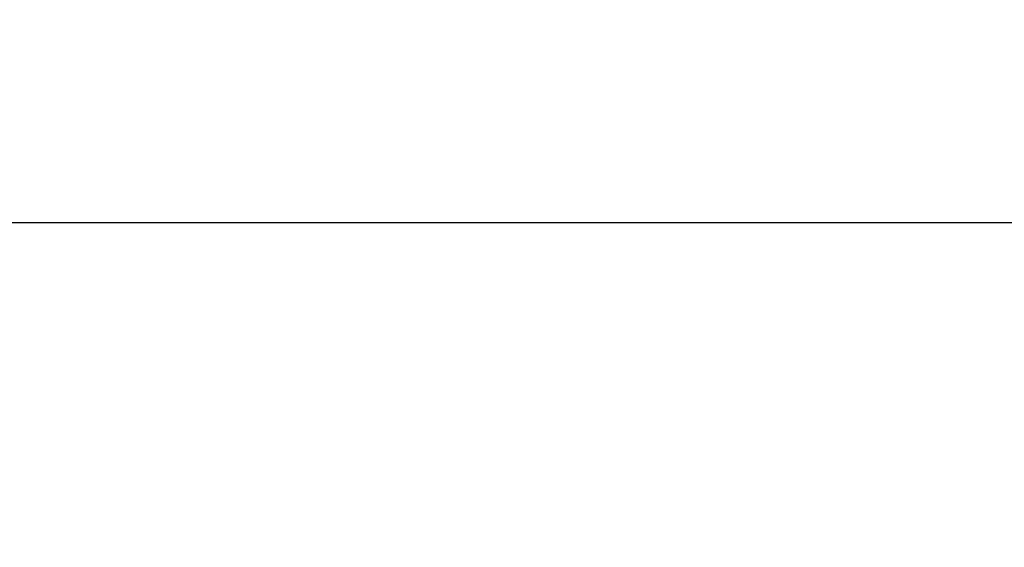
# Model space of a CAD drawing. Header units: millimetres. Extents: x 19 to 411, y 18 to 285.
# Tile 50 of 58: x 318 to 340, y 272 to 284. Entities that reach past the tile are written whole.
import ezdxf

# ---------------------------------------------------------------- set-up
doc = ezdxf.new("R2010")
doc.units = ezdxf.units.MM
doc.layers.add('FORMATO', color=179, linetype='Continuous')
doc.styles.add('SLDTEXTSTYLE0', font='TXT', dxfattribs={"width": 0.75})
doc.dimstyles.new('SLDDIMSTYLE1', dxfattribs={"dimtxt": 3.5, "dimasz": 3.302, "dimexe": 0, "dimexo": 0.0625, "dimgap": 0.875, "dimtad": 1, "dimdec": 0, "dimrnd": 1e-09, "dimzin": 12, "dimdsep": 46, "dimtxsty": 'SLDTEXTSTYLE0', "dimsah": 1, "dimcen": 0.09, "dimadec": 0, "dimazin": 3, "dimtfac": 1, "dimtdec": 0, "dimtofl": 0, "dimtmove": 0, "dimatfit": 3, "dimfxl": 0, "dimfrac": 2, "dimtolj": 1, "dimtzin": 12, "dimarcsym": 0})

# ---------------------------------------------------------------- blocks, each defined once
blk = doc.blocks.new('_D_7')
at = {"layer": 'FORMATO'}
for p, q in [((279.174, 261.451), (279.174, 280.034)), ((411.468, 261.451), (411.468, 280.034)), ((411.468, 279.034), (279.174, 279.034))]:
    blk.add_line(p, q, dxfattribs=at)
for points in [[(279.174, 279.034), (282.476, 278.526), (282.476, 279.542)], [(411.468, 279.034), (408.166, 279.542), (408.166, 278.526)]]:
    blk.add_solid(points, dxfattribs=at)
at = {"layer": 'FORMATO', "insert": (344.021, 283.546), "char_height": 3.5, "attachment_point": 1, "style": 'SLDTEXTSTYLE0'}
blk.add_mtext('132', dxfattribs=at)

msp = doc.modelspace()

# ---------------------------------------------------------------- dimensions: what is measured, and where the dimension line sits
at = {"layer": 'FORMATO'}
dim = msp.add_linear_dim(base=(279.173849, 279.033932), p1=(411.467957, 260.450948), p2=(279.173849, 260.450948), angle=0, dimstyle='SLDDIMSTYLE1', dxfattribs=at)
dim.commit()
dim.dimension.update_dxf_attribs({"geometry": '_D_7', "text_midpoint": (347.899956, 279.033932), "dimtype": 160})

doc.saveas('drawing.dxf')
